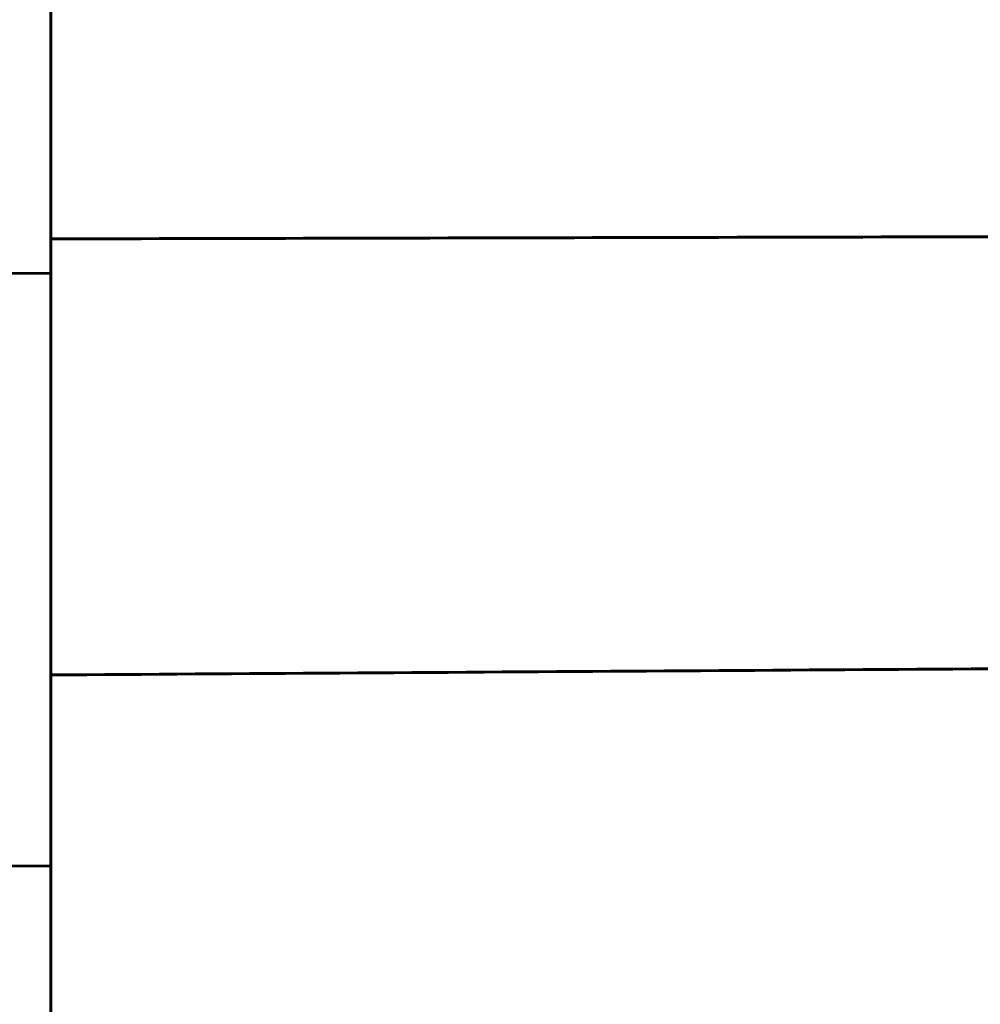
# Model space of a CAD drawing. Header units: millimetres. Extents: x 0 to 420, y 0 to 297.
# Tile 12 of 19: x 249.32 to 252.15, y 145.32 to 148.23. Entities that reach past the tile are written whole.
import ezdxf

# ---------------------------------------------------------------- set-up
doc = ezdxf.new("R2010")
doc.units = ezdxf.units.MM
doc.linetypes.add('K5LT_BASIC', pattern=[0])
doc.layers.add('Системный слой', color=7, linetype='Continuous')

msp = doc.modelspace()

# ---------------------------------------------------------------- linework, layer by layer
at = {"layer": 'Системный слой', "color": 150, "linetype": 'K5LT_BASIC', "lineweight": 60, "true_color": 0x0080ff}
for p, q in [((249.4078, 148.8779), (249.4078, 147.5826)), ((249.4078, 147.5826), (249.4078, 146.2943)), ((249.4078, 147.4802), (248.6373, 147.4843)), ((249.4078, 146.2943), (249.4078, 145.0272)), ((249.4078, 145.7302), (248.6411, 145.7248))]:
    msp.add_line(p, q, dxfattribs=at)
for points in [[(249.4078, 147.5826), (249.9775, 147.5838), (251.1156, 147.5867), (252.8193, 147.5902), (253.9527, 147.5921), (254.5188, 147.5933)], [(249.4078, 146.2943), (249.9775, 146.2979), (251.1156, 146.3056), (252.8193, 146.3162), (253.9527, 146.3228), (254.5188, 146.3263)]]:
    msp.add_open_spline(points, degree=3, dxfattribs=at)

doc.saveas('drawing.dxf')
